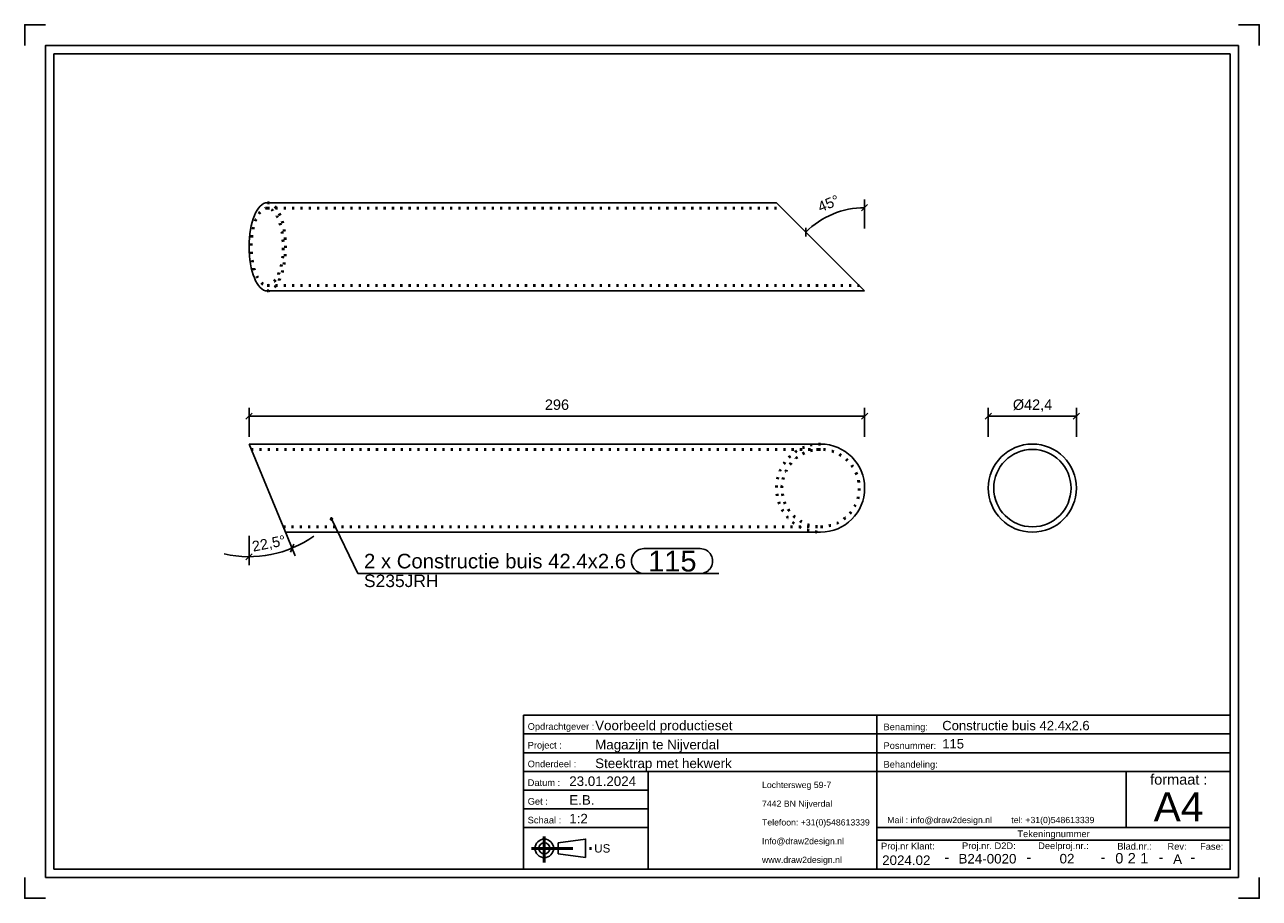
# Model space of a CAD drawing. Header units: millimetres. Extents: x 164 to 461, y -287 to -77.
import ezdxf
from ezdxf.enums import TextEntityAlignment as Align

# ---------------------------------------------------------------- set-up
doc = ezdxf.new("R2010")
doc.units = ezdxf.units.MM
doc.linetypes.add('DOT', pattern=[2, 0.5, -1.5])
doc.linetypes.add('STRICHPUNKT2', pattern=[18.5, 10, -4, 0.5, -4])
doc.layers.get('0').update_dxf_attribs({"linetype": 'CONTINUOUS'})
for name, color, linetype in [('DIM49', 4, 'CONTINUOUS'), ('TXT_ALL', 7, 'CONTINUOUS'), ('TXT_DIM49', 2, 'CONTINUOUS'), ('TXT_YELLOW', 2, 'CONTINUOUS')]:
    doc.layers.add(name, color=color, linetype=linetype)
doc.layers.add('LE_ALL', color=7, linetype='CONTINUOUS', lineweight=50)
doc.styles.add('ARIAL', font='arial.ttf')

# ---------------------------------------------------------------- blocks, each defined once
blk = doc.blocks.new('TFIELD_00005', base_point=(341.58, -278.05))
at = {"layer": 'TXT_YELLOW', "style": 'ARIAL'}
for s, p in [('Lochtersweg 59-7', (341.58, -260.05)), ('7442 BN Nijverdal', (341.58, -264.55)), ('Telefoon: +31(0)548613339', (341.58, -269.05)), ('Info@draw2design.nl', (341.58, -273.55)), ('www.draw2design.nl', (341.58, -278.05))]:
    blk.add_text(s, height=1.5, dxfattribs=at).set_placement(p, align=Align.MIDDLE_LEFT)
blk = doc.blocks.new('FLEX_00004', base_point=(354.4, -280.3))
blk.add_blockref('TFIELD_00005', (341.58, -278.05))
blk = doc.blocks.new('D2D_00003', base_point=(314.46, -278.44))
blk.add_blockref('FLEX_00004', (354.4, -280.3))
blk = doc.blocks.new('TFIELD_00007', base_point=(435.8, -265.3))
at = {"layer": 'TXT_YELLOW', "style": 'ARIAL'}
blk.add_text('A4', height=7, dxfattribs=at).set_placement((435.8, -265.3), align=Align.MIDDLE_LEFT)
blk = doc.blocks.new('FLEX_00006', base_point=(441.71, -270.3))
blk.add_blockref('TFIELD_00007', (435.8, -265.3))
blk = doc.blocks.new('TFIELD_00010', base_point=(371.71, -268.48))
at = {"layer": 'TXT_YELLOW', "style": 'ARIAL'}
blk.add_text('Mail : info@draw2design.nl        tel: +31(0)548613339', height=1.5, dxfattribs=at).set_placement((371.71, -268.48), align=Align.MIDDLE_LEFT)
blk = doc.blocks.new('FLEX_00009', base_point=(371.71, -269.73))
blk.add_blockref('TFIELD_00010', (371.71, -268.48))
blk = doc.blocks.new('DRAW2DESIGNLOGO_00008', base_point=(371.64, -266.81))
blk.add_blockref('FLEX_00009', (371.71, -269.73))
blk = doc.blocks.new('TFIELD_00014', base_point=(301.21, -275.3))
at = {"layer": 'TXT_YELLOW', "style": 'ARIAL'}
blk.add_text('US', height=2, dxfattribs=at).set_placement((301.21, -275.3), align=Align.MIDDLE_LEFT)
blk = doc.blocks.new('FLEX_00013', base_point=(301.21, -275.3))
blk.add_blockref('TFIELD_00014', (301.21, -275.3))
blk = doc.blocks.new('US_00012', base_point=(290.54, -275.3))
blk.add_line((292.56, -276.63), (299.13, -277.52))
blk.add_lwpolyline([(292.56, -276.63), (292.56, -273.97), (299.13, -273.08), (299.13, -277.52)])
for radius in [2.22, 1.33]:
    blk.add_circle((289.21, -275.3), radius)
at = {"layer": 'LE_ALL', "color": 1, "linetype": 'STRICHPUNKT2'}
for p, q in [((289.21, -272.48), (289.21, -278.7)), ((286.1, -275.3), (300.97, -275.3))]:
    blk.add_line(p, q, dxfattribs=at)
blk.add_blockref('FLEX_00013', (301.21, -275.3))
blk = doc.blocks.new('SCHRIFE_00016', base_point=(295.21, -260.3))
for p, q in [((284.21, -243.3), (369.21, -243.3)), ((369.21, -243.3), (454.21, -243.3)), ((369.21, -280.3), (369.21, -243.3)), ((454.21, -243.3), (454.21, -280.3)), ((284.21, -247.8), (369.21, -247.8)), ((369.21, -247.8), (454.21, -247.8)), ((284.21, -252.3), (369.21, -252.3)), ((369.21, -252.3), (454.21, -252.3)), ((284.21, -256.8), (454.21, -256.8)), ((314.21, -256.8), (314.21, -280.3)), ((429.21, -256.8), (429.21, -270.3)), ((314.21, -261.3), (284.21, -261.3)), ((314.21, -265.8), (284.21, -265.8)), ((314.21, -270.3), (284.21, -270.3)), ((454.21, -270.3), (369.21, -270.3)), ((454.21, -273.3), (369.21, -273.3))]:
    blk.add_line(p, q)
blk.add_lwpolyline([(454.21, -280.3), (284.21, -280.3), (284.21, -243.3)])
at = {"layer": 'TXT_YELLOW', "style": 'ARIAL'}
for s, height, p in [('Voorbeeld productieset', 2.3, (301.44, -246.9)), ('Constructie buis 42.4x2.6', 2.25, (384.93, -246.9)), ('Magazijn te Nijverdal', 2.3, (301.44, -251.5)), ('115', 2.25, (384.93, -251.29)), ('Steektrap met hekwerk', 2.3, (301.44, -256)), ('23.01.2024', 2.3, (295.21, -260.3)), ('E.B.', 2.3, (295.21, -264.8)), ('1:2', 2.3, (295.21, -269.3))]:
    blk.add_text(s, height=height, dxfattribs=at).set_placement(p)
for s, height, p in [('2024.02', 2.3, (376.29, -279.3)), ('-', 2.5, (386.04, -278.64)), ('B24-0020', 2.3, (395.81, -278.94)), ('-', 2.5, (405.78, -278.64)), ('02', 2.3, (414.95, -278.92)), ('-', 2.5, (423.61, -278.64)), ('-', 2.5, (437.55, -278.64)), ('A', 2.3, (441.55, -279.03)), ('-', 2.5, (445.2, -278.64))]:
    blk.add_text(s, height=height, dxfattribs=at).set_placement(p, align=Align.CENTER)
blk = doc.blocks.new('TFIELD_00020', base_point=(432.56, -277.67))
at = {"layer": 'TXT_ALL', "style": 'ARIAL'}
blk.add_text('1', height=2.5, dxfattribs=at).set_placement((432.56, -277.67), align=Align.MIDDLE_LEFT)
blk = doc.blocks.new('1_00019')
blk.add_blockref('TFIELD_00020', (432.56, -277.67))
blk = doc.blocks.new('TELLER1_00018')
blk.add_blockref('1_00019', (0, 0))
blk = doc.blocks.new('TFIELD_00023', base_point=(429.56, -277.67))
at = {"layer": 'TXT_ALL', "style": 'ARIAL'}
blk.add_text('2', height=2.5, dxfattribs=at).set_placement((429.56, -277.67), align=Align.MIDDLE_LEFT)
blk = doc.blocks.new('2_00022')
blk.add_blockref('TFIELD_00023', (429.56, -277.67))
blk = doc.blocks.new('TELLER2_00021')
blk.add_blockref('2_00022', (0, 0))
blk = doc.blocks.new('TFIELD_00026', base_point=(426.56, -277.67))
at = {"layer": 'TXT_ALL', "style": 'ARIAL'}
blk.add_text('0', height=2.5, dxfattribs=at).set_placement((426.56, -277.67), align=Align.MIDDLE_LEFT)
blk = doc.blocks.new('0_00025')
blk.add_blockref('TFIELD_00026', (426.56, -277.67))
blk = doc.blocks.new('TELLER3_00024')
blk.add_blockref('0_00025', (0, 0))
blk = doc.blocks.new('NL_00027', base_point=(285.21, -246.8))
at = {"layer": 'TXT_ALL', "color": 1, "style": 'ARIAL'}
blk.add_text('Tekeningnummer', height=1.6, dxfattribs=at).set_placement((411.71, -271.8), align=Align.MIDDLE_CENTER)
at = {"layer": 'TXT_YELLOW', "style": 'ARIAL'}
for s, p in [('Opdrachtgever :', (285.21, -246.8)), ('Benaming:', (370.81, -246.9)), ('Project :', (285.21, -251.3)), ('Posnummer:', (370.81, -251.4)), ('Onderdeel :', (285.21, -255.8)), ('Behandeling:', (370.81, -255.9)), ('Datum :', (285.21, -260.3)), ('Get :', (285.21, -264.8)), ('Schaal :', (285.21, -269.3)), ('Proj.nr Klant:', (370.21, -275.55)), ('Proj.nr. D2D:', (389.69, -275.47)), ('Deelproj.nr.:', (408.01, -275.47)), ('Blad.nr.:', (427.05, -275.59)), ('Rev:', (439.12, -275.63)), ('Fase:', (446.96, -275.63))]:
    blk.add_text(s, height=1.6, dxfattribs=at).set_placement(p)
blk.add_text('formaat :', height=2.5, dxfattribs=at).set_placement((441.84, -259.98), align=Align.CENTER)
blk = doc.blocks.new('SCHRIFE_00015')
for name, p in [('SCHRIFE_00016', (295.21, -260.3)), ('NL_00027', (285.21, -246.8)), ('TELLER3_00024', (0, 0)), ('TELLER2_00021', (0, 0)), ('TELLER1_00018', (0, 0))]:
    blk.add_blockref(name, p)
blk = doc.blocks.new('DINA4Q_00002', base_point=(454.21, -84.3))
for p, q in [((456.21, -82.3), (456.21, -282.3)), ((171.21, -280.3), (171.21, -84.3)), ((171.21, -84.3), (454.21, -84.3)), ((169.21, -282.3), (456.21, -282.3))]:
    blk.add_line(p, q)
for points in [[(164.21, -82.3), (164.21, -77.3), (169.21, -77.3)], [(456.21, -77.3), (461.21, -77.3), (461.21, -82.3)], [(169.21, -282.3), (169.21, -82.3), (456.21, -82.3)], [(454.21, -84.3), (454.21, -280.3), (171.21, -280.3)], [(164.21, -282.3), (164.21, -287.3), (169.21, -287.3)], [(456.21, -287.3), (461.21, -287.3), (461.21, -282.3)]]:
    blk.add_lwpolyline(points)
for name, p in [('SCHRIFE_00015', (0, 0)), ('D2D_00003', (314.46, -278.44)), ('FLEX_00006', (441.71, -270.3)), ('DRAW2DESIGNLOGO_00008', (371.64, -266.81)), ('US_00012', (290.54, -275.3))]:
    blk.add_blockref(name, p)
blk = doc.blocks.new('_ZBL0015_00001')
blk.add_blockref('DINA4Q_00002', (454.21, -84.3))
blk = doc.blocks.new('_D1', base_point=(355.63, -122.42))
at = {"layer": 'DIM49', "color": 1}
for p, q in [((365.54, -122.06), (366.99, -120.52)), ((366.27, -126.29), (366.27, -119.29)), ((352.16, -126.09), (352.09, -128.21))]:
    blk.add_line(p, q, dxfattribs=at)
blk.add_ellipse((366.27, -141.29), major_axis=(20, 0), ratio=1, start_param=1.570796, end_param=2.356194, dxfattribs=at)
at = {"layer": 'TXT_DIM49', "style": 'ARIAL'}
for s, p in [('45', (355.63, -122.42)), ('°', (359.18, -120.96))]:
    blk.add_text(s, height=2.5, rotation=22.5001, dxfattribs=at).set_placement(p)
blk = doc.blocks.new('Constructie buis 42.4x2.6_00035', base_point=(222.56, -141.29))
for p, q in [((222.56, -120.09), (345.07, -120.09)), ((366.27, -141.29), (345.07, -120.09)), ((222.56, -141.29), (366.27, -141.29))]:
    blk.add_line(p, q)
blk.add_ellipse((222.56, -130.69), major_axis=(0, -10.6), ratio=0.414214, start_param=3.141593, end_param=6.283185)
at = {"layer": 'LE_ALL', "color": 3, "linetype": 'DOT'}
for p, q in [((222.56, -121.39), (346.37, -121.39)), ((222.56, -139.99), (364.97, -139.99))]:
    blk.add_line(p, q, dxfattribs=at)
for major_axis, start_param, end_param in [((0, -9.3), 3.141593, 6.283185), ((0, -10.6), 0, 3.141593), ((0, -9.3), 0, 3.141593)]:
    blk.add_ellipse((222.56, -130.69), major_axis=major_axis, ratio=0.414214, start_param=start_param, end_param=end_param, dxfattribs=at)
blk.add_blockref('_D1', (355.63, -122.42))
blk = doc.blocks.new('Constructie buis 42.4x2.6_00034')
blk.add_blockref('Constructie buis 42.4x2.6_00035', (222.56, -141.29))
blk = doc.blocks.new('Hekwerk trap_00033')
blk.add_blockref('Constructie buis 42.4x2.6_00034', (0, 0))
blk = doc.blocks.new('Trapboom_00032')
blk.add_blockref('Hekwerk trap_00033', (0, 0))
blk = doc.blocks.new('Smits Agro_00031')
blk.add_blockref('Trapboom_00032', (0, 0))
blk = doc.blocks.new('Nijverdal_00030')
blk.add_blockref('Smits Agro_00031', (0, 0))
blk = doc.blocks.new('_A3D0027_00029')
blk.add_blockref('Nijverdal_00030', (0, 0))
blk = doc.blocks.new('_ANS0027_00028')
blk.add_blockref('_A3D0027_00029', (0, 0))
blk = doc.blocks.new('_D2', base_point=(219.19, -203.99))
at = {"layer": 'DIM49', "color": 1}
for p, q in [((226.62, -198.51), (229.3, -204.98)), ((218.17, -200.19), (218.17, -207.19)), ((217.4, -205.93), (218.93, -204.46)), ((228.92, -202.14), (228.15, -204.12))]:
    blk.add_line(p, q, dxfattribs=at)
blk.add_ellipse((218.17, -178.1), major_axis=(27.09, 0), ratio=1, start_param=4.490927, end_param=5.326546, dxfattribs=at)
at = {"layer": 'TXT_DIM49', "style": 'ARIAL'}
for s, p in [('22,5', (219.19, -203.99)), ('°', (225.78, -202.68))]:
    blk.add_text(s, height=2.5, rotation=11.2529, dxfattribs=at).set_placement(p)
blk = doc.blocks.new('_D3', base_point=(289.34, -169.89))
at = {"layer": 'DIM49', "color": 1}
for p, q in [((218.92, -170.64), (217.42, -172.14)), ((218.17, -176.39), (218.17, -169.39)), ((218.17, -171.39), (366.27, -171.39)), ((365.52, -172.14), (367.02, -170.64)), ((366.27, -176.39), (366.27, -169.39))]:
    blk.add_line(p, q, dxfattribs=at)
at = {"layer": 'TXT_DIM49', "style": 'ARIAL'}
blk.add_text('296', height=2.5, dxfattribs=at).set_placement((289.34, -169.89))
blk = doc.blocks.new('SHAPE_00060', base_point=(237.99, -196.12))
at = {"layer": 'DIM49', "color": 3}
for p, q in [((238.1, -195.88), (237.88, -195.88)), ((237.74, -196.08), (238.25, -196.08)), ((237.79, -196.28), (238.2, -196.28)), ((237.99, -196.12), (244.33, -209.24)), ((313.18, -203.24), (326.7, -203.24)), ((244.33, -209.24), (331.2, -209.24)), ((326.7, -209.24), (313.18, -209.24))]:
    blk.add_line(p, q, dxfattribs=at)
blk.add_lwpolyline([(237.82, -195.92), (237.78, -195.97), (237.75, -196.03), (237.73, -196.1), (237.74, -196.17), (237.76, -196.23), (237.79, -196.29), (237.85, -196.33), (237.91, -196.37), (237.97, -196.38), (238.04, -196.38), (238.11, -196.35), (238.17, -196.32), (238.21, -196.26), (238.24, -196.2), (238.26, -196.14), (238.25, -196.07), (238.23, -196), (238.19, -195.94), (238.14, -195.9), (238.08, -195.87), (238.01, -195.85), (237.95, -195.86), (237.88, -195.88)], close=True, dxfattribs=at)
for centre, start_param, end_param in [((313.18, -206.24), 1.570796, 4.712389), ((326.7, -206.24), 4.712389, 7.853982)]:
    blk.add_ellipse(centre, major_axis=(3, 0), ratio=1, start_param=start_param, end_param=end_param, dxfattribs=at)
at = {"layer": 'TXT_DIM49', "style": 'ARIAL'}
for s, height, p in [('2 x Constructie buis 42.4x2.6', 3.5, (245.83, -206.24)), ('115', 5, (314.18, -206.24)), ('S235JRH', 3, (245.83, -210.99))]:
    blk.add_text(s, height=height, dxfattribs=at).set_placement(p, align=Align.MIDDLE_LEFT)
blk = doc.blocks.new('Constructie buis 42.4x2.6_00043', base_point=(355.67, -179.4))
blk.add_line((218.17, -178.1), (355.67, -178.1))
blk.add_lwpolyline([(218.17, -178.1), (226.95, -199.3), (355.67, -199.3)])
blk.add_arc((355.67, -188.7), 10.6, -90, 90)
at = {"layer": 'LE_ALL', "color": 3, "linetype": 'DOT'}
blk.add_line((218.71, -179.4), (355.67, -179.4), dxfattribs=at)
blk.add_lwpolyline([(226.41, -198), (355.67, -198, -1), (355.67, -179.4)], format="xyb", dxfattribs=at)
for radius, start, end in [(10.6, 90, -90), (9.3, -90, 90)]:
    blk.add_arc((355.67, -188.7), radius, start, end, dxfattribs=at)
for name, p in [('_D3', (289.34, -169.89)), ('SHAPE_00060', (237.99, -196.12)), ('_D2', (219.19, -203.99))]:
    blk.add_blockref(name, p)
blk = doc.blocks.new('Constructie buis 42.4x2.6_00042')
blk.add_blockref('Constructie buis 42.4x2.6_00043', (355.67, -179.4))
blk = doc.blocks.new('Hekwerk trap_00041')
blk.add_blockref('Constructie buis 42.4x2.6_00042', (0, 0))
blk = doc.blocks.new('Trapboom_00040')
blk.add_blockref('Hekwerk trap_00041', (0, 0))
blk = doc.blocks.new('Smits Agro_00039')
blk.add_blockref('Trapboom_00040', (0, 0))
blk = doc.blocks.new('Nijverdal_00038')
blk.add_blockref('Smits Agro_00039', (0, 0))
blk = doc.blocks.new('_A3D0028_00037')
blk.add_blockref('Nijverdal_00038', (0, 0))
blk = doc.blocks.new('_ANS0028_00036')
blk.add_blockref('_A3D0028_00037', (0, 0))
blk = doc.blocks.new('_D4', base_point=(401.92, -169.89))
at = {"layer": 'DIM49', "color": 1}
for p, q in [((396.77, -170.64), (395.27, -172.14)), ((396.02, -176.39), (396.02, -169.39)), ((396.02, -171.39), (417.22, -171.39)), ((416.47, -172.14), (417.97, -170.64)), ((417.22, -176.39), (417.22, -169.39))]:
    blk.add_line(p, q, dxfattribs=at)
at = {"layer": 'TXT_DIM49', "style": 'ARIAL'}
for s, p in [('Ø', (401.92, -169.89)), ('42,4', (404.6, -169.89))]:
    blk.add_text(s, height=2.5, dxfattribs=at).set_placement(p)
blk = doc.blocks.new('Constructie buis 42.4x2.6_00051', base_point=(413.59, -194.86))
for radius in [10.6, 9.3]:
    blk.add_circle((406.62, -188.7), radius)
blk.add_blockref('_D4', (401.92, -169.89))
blk = doc.blocks.new('Constructie buis 42.4x2.6_00050')
blk.add_blockref('Constructie buis 42.4x2.6_00051', (413.59, -194.86))
blk = doc.blocks.new('Hekwerk trap_00049')
blk.add_blockref('Constructie buis 42.4x2.6_00050', (0, 0))
blk = doc.blocks.new('Trapboom_00048')
blk.add_blockref('Hekwerk trap_00049', (0, 0))
blk = doc.blocks.new('Smits Agro_00047')
blk.add_blockref('Trapboom_00048', (0, 0))
blk = doc.blocks.new('Nijverdal_00046')
blk.add_blockref('Smits Agro_00047', (0, 0))
blk = doc.blocks.new('_A3D0029_00045')
blk.add_blockref('Nijverdal_00046', (0, 0))
blk = doc.blocks.new('_ANS0029_00044')
blk.add_blockref('_A3D0029_00045', (0, 0))

msp = doc.modelspace()

# ---------------------------------------------------------------- block references
for name in ['_ZBL0015_00001', '_ANS0027_00028', '_ANS0028_00036', '_ANS0029_00044']:
    msp.add_blockref(name, (0, 0))

doc.saveas('drawing.dxf')
